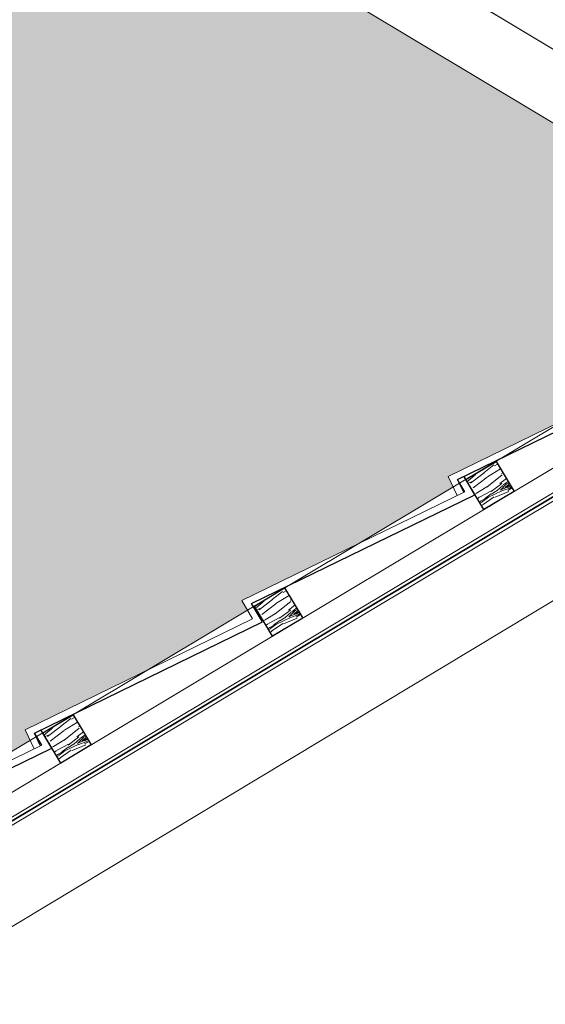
# Model space of a CAD drawing. Header units: millimetres. Extents: x -740 to 33545, y 5178 to 22494.
# Tile 228 of 250: x 12847 to 12921, y 13633 to 13773. Entities that reach past the tile are written whole.
import ezdxf
from ezdxf.lldxf.tags import DXFTag

# ---------------------------------------------------------------- set-up
doc = ezdxf.new("R2010")
doc.units = ezdxf.units.MM
doc.header["$MEASUREMENT"] = 0
for name, color, linetype, lineweight in [('A_izolacja', 252, 'Continuous', 9), ('A_l.przerywana', 252, 'ICAD_ISO03W100', 9), ('l. przekrojowa', 252, 'Continuous', 30), ('l.widokowa', 252, 'Continuous', 15), ('l.wypeĹ‚nien', 252, 'Continuous', 5)]:
    doc.layers.add(name, color=color, linetype=linetype, lineweight=lineweight)
tags = doc.linetypes.add('ICAD_ISO03W100', pattern=[30, 12, -18]).pattern_tags.tags
tags[6:7] = [DXFTag(74, 4), DXFTag(75, 0), DXFTag(340, '0'), DXFTag(46, 1.0), DXFTag(50, 0.0), DXFTag(44, 0.0), DXFTag(45, 0.0)]
tags[4:5] = [DXFTag(74, 4), DXFTag(75, 0), DXFTag(340, '0'), DXFTag(46, 1.0), DXFTag(50, 0.0), DXFTag(44, 0.0), DXFTag(45, 0.0)]

msp = doc.modelspace()

# ---------------------------------------------------------------- hatches: boundary and pattern name
at = {"layer": 'l.wypeĹ‚nien'}
h = msp.add_hatch(dxfattribs=at)
h.set_pattern_fill('SPANTILE', color=256, scale=17, style=0)
h.set_pattern_definition([(274.9697, (15.64, 17), (-16.99985222, 204.000017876), [15.699024, -376.776457]), (180, (17, 1.36), (-17, -17), [1.36, -15.64]), (0, (0, 0), (17, 17), [4.76, -12.24]), (90, (4.76, 0), (-17, 17), [1.7, -15.3]), (270, (15.64, 1.7), (17, -17), [1.7, -15.3]), (0, (15.64, 0), (17, 17), [1.36, -15.64]), (0, (0, 1.36), (17, 17), [3.4, -13.6]), (85.0303, (3.4, 1.36), (16.99985222, 204.000017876), [15.699024, -376.776457]), (52.6961, (3.4, 2.21), (-220.999760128, -289.000182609), [4.488136, -444.32475]), (18.4349, (6.12, 5.78), (34.0000074, 16.9999729), [4.300694, -49.458015]), (341.5651, (10.2, 7.14), (-34.0000074, 16.9999729), [4.300694, -49.458015]), (307.3039, (14.28, 5.78), (220.999760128, -289.000182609), [4.488136, -444.32475]), (20.2249, (6.97, 4.59), (-186.999953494, -68.000141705), [3.442245, -340.781524]), (339.7751, (10.2, 5.78), (186.999953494, -68.000141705), [3.442245, -340.781524]), (307.4054, (13.43, 4.59), (170.000169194, -220.999871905), [3.638153, -360.177725]), (52.5946, (4.76, 1.7), (-170.000169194, -220.999871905), [3.638153, -360.177725])])
h.paths.add_polyline_path([(12147.09, 13567.51), (12147.09, 13836.32), (12792.01, 13836.32), (12958.3, 13736.63), (12954.83, 13734.55), (12938.13, 13726.39), (12938.94, 13725.02), (12924.84, 13716.57), (12907.38, 13708.04), (12908.11, 13706.54), (12894.79, 13698.56), (12878.09, 13690.4), (12878.9, 13689.03), (12864.8, 13680.57), (12847.34, 13672.04), (12848.07, 13670.55), (12834.76, 13662.57), (12818.05, 13654.41), (12818.86, 13653.04), (12804.76, 13644.58), (12794.91, 13639.77), (12794.91, 13694.76), (12794.91, 13749.38), (12740.29, 13749.38), (12740.29, 13694.76), (12794.91, 13694.76), (12794.91, 13639.77), (12787.3, 13636.05), (12788.03, 13634.55), (12774.72, 13626.57), (12758.02, 13618.41), (12758.83, 13617.05), (12744.72, 13608.59), (12727.26, 13600.06), (12727.99, 13598.56), (12714.68, 13590.58), (12697.98, 13582.42), (12698.79, 13581.05), (12684.68, 13572.6), (12674.27, 13567.51), (12644.52, 13567.51), (12644.52, 13575.35), (12644.52, 13590.35), (12644.52, 13660.53), (12649.52, 13660.53), (12649.52, 13670.78), (12649.52, 13741.9), (12480.14, 13741.9), (12480.14, 13670.78), (12480.14, 13660.53), (12485.14, 13660.53), (12485.14, 13590.35), (12485.14, 13575.35), (12485.14, 13567.51)])
h.paths.add_polyline_path([(12589.86, 13831.58), (12589.86, 13795.61), (12649.86, 13795.61), (12649.86, 13831.58), (12649.86, 13835.58), (12589.86, 13835.58)], flags=16)
h.paths.add_polyline_path([(12147.09, 13567.51), (12485.14, 13567.51), (12485.14, 13567.36), (12505.14, 13567.36), (12624.52, 13567.36), (12644.52, 13567.36), (12644.52, 13567.51), (12674.27, 13567.51), (12669.01, 13564.94), (12668.11, 13564.5), (12667.22, 13564.07), (12667.32, 13563.88), (12653.21, 13557.19), (12635.79, 13550.69), (12636.47, 13549.25), (12621.61, 13542.2), (12603.41, 13535.41), (12603.99, 13533.84), (12589.81, 13527.12), (12572.55, 13520.68), (12573.22, 13519.25), (12558.21, 13512.13), (12540.17, 13505.4), (12147.09, 13505.4)])
h.paths.add_polyline_path([(12574.31, 13536.4), (12604.74, 13542.19), (12601.53, 13549.09), (12597.96, 13556.74)], flags=16)
h.paths.add_polyline_path([(12480.14, 13741.9), (12480.14, 13670.78), (12649.52, 13670.78), (12649.52, 13741.9)])
h.paths.add_polyline_path([(12594.83, 13574.55), (12604.53, 13553.65), (12638.15, 13569.26), (12628.45, 13590.16)], flags=24)
h = msp.add_hatch(dxfattribs=at)
h.set_pattern_fill('WOOD8', color=256, scale=10, angle=30.9423, style=0)
h.set_pattern_definition([(20.637496, (12184.8463, -2774.7321), (56.602861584, 22.27366581), [1.11803, -110.68536]), (30.942296, (12185.893, -2774.338), (3.43511, 13.718601), [1.1, -8.9]), (49.377196, (12186.836, -2773.7724), (12.0119779, 18.8603351), [0.94868, -30.67409]), (203.817296, (12187.4537, -2773.0524), (65.17972982, 27.41537904), [0.80623, -79.81635]), (205.747896, (12186.7162, -2773.378), (90.91028372, 42.84064307), [1.10454, -109.34907]), (224.978496, (12185.7213, -2773.8578), (-20.58883636, -24.00207817), [1.23693, -39.99412]), (40.404596, (12185.5325, -2774.3208), (37.74254931, 34.28557092), [0.60828, -60.21935]), (24.602096, (12185.9957, -2773.9265), (-73.756594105, -32.55709118), [0.90554, -89.64831]), (216.652896, (12186.819, -2773.5495), (-72.04994424, -54.85257296), [1.00499, -99.49377]), (199.632396, (12186.0127, -2774.1494), (39.44916255, 11.99015022), [0.5099, -50.48029]), (25.747896, (12184.1258, -2775.2806), (-90.91028372, -42.84064307), [1.10454, -109.34907]), (19.632396, (12185.1207, -2774.8008), (-39.44916255, -11.99015022), [1.0198, -49.97039]), (30.942296, (12186.081, -2774.458), (3.43511, 13.718601), [1.2, -8.8]), (51.498296, (12187.1104, -2773.8412), (32.600824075, 42.86241375), [0.8544, -84.58564]), (34.7563963, (12187.64234, -2773.1725), (114.934197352, 80.561340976), [1.50333, -148.82963]), (25.747896, (12188.87745, -2772.3155), (-90.91028372, -42.84064307), [1.10454, -109.34907]), (30.942296, (12189.872, -2771.836), (3.43511, 13.718601), [1.1, -8.9]), (36.136696, (12182.2389, -2776.4118), (80.626841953, 59.994272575), [1.10454, -109.34907]), (25.747896, (12183.13095, -2775.7604), (-90.91028372, -42.84064307), [1.10454, -109.34907]), (30.942296, (12182.136, -2776.24), (3.43511, 13.718601), [0.6, -9.4]), (36.136696, (12182.6507, -2775.9318), (80.626841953, 59.994272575), [1.10454, -109.34907]), (30.942296, (12183.543, -2775.28), (3.43511, 13.718601), [1, -9]), (41.247096, (12184.4004, -2774.7662), (-46.319423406, -39.427289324), [1.11803, -110.68536]), (36.136696, (12185.241, -2774.0291), (80.626841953, 59.994272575), [1.10454, -109.34907]), (25.747896, (12186.1331, -2773.3777), (-90.91028372, -42.84064307), [1.10454, -109.34907]), (25.747896, (12187.1279, -2772.8979), (-90.91028372, -42.84064307), [1.10454, -109.34907]), (22.812196, (12188.1228, -2772.4181), (-56.60287446, -22.27362129), [1.41421, -69.29646]), (30.942296, (12189.426, -2771.87), (3.43511, 13.718601), [1.5, -8.5]), (18.413496, (12192.1684, -2777.2216), (48.02602469, 17.13187653), [0.92195, -91.27349]), (25.231696, (12193.0431, -2776.9303), (-82.333448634, -37.69883899), [1.00499, -99.49377]), (39.072396, (12192.1684, -2777.2216), (46.31939021, 39.42732166), [0.70711, -70.00357]), (40.404596, (12192.7173, -2776.7759), (37.74254931, 34.28557092), [1.21655, -59.61107]), (30.942296, (12185.067, -2781.129), (3.43511, 13.718601), [1.2, -8.8]), (21.479996, (12186.0961, -2780.512), (-48.02602105, -17.13189142), [0.60828, -60.21935]), (232.743696, (12186.6621, -2780.2893), (20.5888245, 24.00209266), [0.53852, -53.31313]), (223.9368963, (12186.3361, -2780.71795), (66.908229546, 63.42940353), [1.33417, -132.08247]), (23.817296, (12193.1118, -2776.656), (-65.17972982, -27.41537904), [0.80623, -79.81635]), (38.067296, (12193.1118, -2776.656), (54.89625662, 44.56906099), [0.80623, -79.81635]), (30.942296, (12185.17, -2781.301), (3.43511, 13.718601), [0.8, -9.2]), (224.978496, (12185.8559, -2780.8893), (-20.58883636, -24.00207817), [0.82462, -40.40644]), (27.5757963, (12186.90237, -2779.9121), (-142.371487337, -73.690973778), [1.70294, -168.59093]), (28.6516963, (12188.41185, -2779.1238), (-210.9862617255, -114.825071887), [2.502, -247.69792]), (34.1220963, (12190.6075, -2777.9241), (140.664851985, 95.986453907), [1.80278, -178.47479]), (40.404596, (12192.0999, -2776.9128), (37.74254931, 34.28557092), [1.82483, -59.0028]), (41.247096, (12185.5296, -2781.901), (-46.319423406, -39.427289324), [1.11803, -110.68536]), (46.887696, (12186.3703, -2781.1639), (-29.16567905, -29.14383716), [1.45602, -71.34508]), (30.942296, (12187.365, -2780.101), (3.43511, 13.718601), [1.3, -8.7]), (22.812196, (12188.4803, -2779.4325), (-56.60287446, -22.27362129), [1.41421, -69.29646]), (34.5185963, (12189.7839, -2778.8842), (123.511143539, 85.702961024), [1.60312, -158.70907]), (22.1960963, (12191.1048, -2777.9758), (65.17975129, 27.415322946), [1.31529, -130.21417]), (16.906096, (12192.3226, -2777.4789), (-30.87230726, -6.84840007), [1.23693, -39.99412]), (30.942296, (12193.506, -2777.119), (3.43511, 13.718601), [0.7, -9.3]), (205.747896, (12186.9024, -2779.9121), (90.91028372, 42.84064307), [2.20907, -108.24454]), (26.1786963, (12184.70696, -2780.5287), (-99.487122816, -47.982421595), [2.40832, -118.00763]), (30.942296, (12186.868, -2779.466), (3.43511, 13.718601), [2.3, -7.7]), (35.0278963, (12188.8409, -2778.2836), (106.357399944, 75.419513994), [2.80713, -137.54955]), (30.942296, (12191.14, -2776.672), (3.43511, 13.718601), [2.5, -7.5]), (38.067296, (12185.7867, -2782.3298), (54.89625662, 44.56906099), [2.41868, -78.2039]), (37.282496, (12187.6909, -2780.8385), (63.47308699, 49.71082968), [1.81108, -88.74277]), (28.4526963, (12189.1319, -2779.74146), (-193.832658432, -104.541388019), [2.30217, -227.91512]), (24.4224963, (12191.156, -2778.64463), (-238.423480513, -107.954817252), [3.52278, -348.75552]), (33.9550963, (12182.4446, -2776.7549), (149.241636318, 101.128308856), [1.90263, -188.36035]), (22.812196, (12184.0228, -2775.6922), (-56.60287446, -22.27362129), [2.12132, -68.58936]), (28.5563963, (12185.97816, -2774.8697), (-202.409342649, -109.683439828), [2.40208, -237.80616]), (41.5619963, (12188.088, -2773.72147), (-84.061866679, -73.712972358), [1.62788, -161.16032]), (30.942296, (12189.306, -2772.641), (3.43511, 13.718601), [2, -8]), (27.7624963, (12181.8276, -2775.72566), (-150.948250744, -78.832896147), [1.80278, -178.47479]), (36.9512963, (12183.42283, -2774.8859), (-80.626813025, -59.994302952), [1.9105, -189.13923]), (37.6520963, (12184.9496, -2773.73744), (-72.049995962, -54.8525173), [1.71172, -169.4607]), (25.231696, (12186.3048, -2772.6918), (-82.333448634, -37.69883899), [2.00998, -98.48878]), (18.8474963, (12188.123, -2771.835), (-87.475214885, -29.12193258), [1.43178, -141.74643]), (40.404596, (12189.478, -2771.3725), (37.74254931, 34.28557092), [1.21655, -59.61107]), (34.7563963, (12182.8045, -2777.35526), (114.934197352, 80.561340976), [1.50333, -148.82963]), (18.1379963, (12184.0396, -2776.49823), (-126.924380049, -41.11204913), [2.2561, -223.35418]), (30.942296, (12186.184, -2775.796), (3.43511, 13.718601), [2.5, -7.5]), (36.3825963, (12188.32783, -2774.51045), (-89.203704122, -65.136000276), [2.1095, -208.84073]), (37.6520963, (12190.02613, -2773.25915), (-72.049995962, -54.8525173), [1.71172, -169.4607]), (30.942296, (12181.468, -2775.125), (3.43511, 13.718601), [1.7, -8.3]), (39.072396, (12182.9257, -2774.2512), (46.31939021, 39.42732166), [2.82843, -67.88225]), (28.5563963, (12185.12157, -2772.4684), (-202.409342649, -109.683439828), [2.40208, -237.80616]), (25.4147963, (12187.23143, -2771.32017), (190.3974003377, 90.8230770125), [3.11448, -308.33375]), (37.7850963, (12186.14664, -2782.9302), (-135.523009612, -104.563449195), [2.51794, -249.27563]), (30.942296, (12188.137, -2781.387), (3.43511, 13.718601), [2.8, -7.2]), (27.2900963, (12190.53813, -2779.94778), (-276.1659606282, -142.2405109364), [4.70956, -466.24691]), (30.942296, (12184.347, -2779.928), (3.43511, 13.718601), [2.4, -7.6]), (35.7058963, (12186.4055, -2778.6943), (89.203719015, 65.135987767), [2.40832, -118.00763]), (29.0946963, (12188.3611, -2777.28874), (-262.447391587, -145.6755583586), [3.10161, -307.05964]), (28.2159963, (12191.07133, -2775.78057), (-176.678841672, -94.258088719), [2.10238, -208.13558]), (25.747896, (12183.52435, -2778.556), (-90.91028372, -42.84064307), [2.20907, -108.24454]), (30.942296, (12185.514, -2777.596), (3.43511, 13.718601), [3.2, -6.8]), (32.8514963, (12188.2587, -2775.951), (243.586937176, 157.6876763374), [3.00167, -297.16495]), (34.5185963, (12190.7803, -2774.3227), (123.511143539, 85.702961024), [1.60312, -158.70907])])
h.paths.add_polyline_path([(12916.76, 13705.89), (12912.47, 13703.32), (12909.9, 13707.61), (12914.18, 13710.18)])
h = msp.add_hatch(dxfattribs=at)
h.set_pattern_fill('WOOD8', color=256, scale=10, angle=30.9423, style=0)
h.set_pattern_definition([(20.637496, (12154.8273, -2792.7282), (56.602861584, 22.27366581), [1.11803, -110.68536]), (30.942296, (12155.874, -2792.334), (3.43511, 13.718601), [1.1, -8.9]), (49.377196, (12156.817, -2791.7686), (12.0119779, 18.8603351), [0.94868, -30.67409]), (203.817296, (12157.4347, -2791.0485), (65.17972982, 27.41537904), [0.80623, -79.81635]), (205.747896, (12156.6972, -2791.3741), (90.91028372, 42.84064307), [1.10454, -109.34907]), (224.978496, (12155.7023, -2791.854), (-20.58883636, -24.00207817), [1.23693, -39.99412]), (40.404596, (12155.5135, -2792.3169), (37.74254931, 34.28557092), [0.60828, -60.21935]), (24.602096, (12155.9767, -2791.9226), (-73.756594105, -32.55709118), [0.90554, -89.64831]), (216.652896, (12156.8, -2791.5456), (-72.04994424, -54.85257296), [1.00499, -99.49377]), (199.632396, (12155.9937, -2792.1455), (39.44916255, 11.99015022), [0.5099, -50.48029]), (25.747896, (12154.1068, -2793.2767), (-90.91028372, -42.84064307), [1.10454, -109.34907]), (19.632396, (12155.1017, -2792.797), (-39.44916255, -11.99015022), [1.0198, -49.97039]), (30.942296, (12156.062, -2792.454), (3.43511, 13.718601), [1.2, -8.8]), (51.498296, (12157.0914, -2791.8373), (32.600824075, 42.86241375), [0.8544, -84.58564]), (34.7563963, (12157.62334, -2791.1686), (114.934197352, 80.561340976), [1.50333, -148.82963]), (25.747896, (12158.85845, -2790.3116), (-90.91028372, -42.84064307), [1.10454, -109.34907]), (30.942296, (12159.853, -2789.832), (3.43511, 13.718601), [1.1, -8.9]), (36.136696, (12152.2199, -2794.4079), (80.626841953, 59.994272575), [1.10454, -109.34907]), (25.747896, (12153.112, -2793.75655), (-90.91028372, -42.84064307), [1.10454, -109.34907]), (30.942296, (12152.117, -2794.236), (3.43511, 13.718601), [0.6, -9.4]), (36.136696, (12152.6317, -2793.9279), (80.626841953, 59.994272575), [1.10454, -109.34907]), (30.942296, (12153.524, -2793.277), (3.43511, 13.718601), [1, -9]), (41.247096, (12154.3814, -2792.7623), (-46.319423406, -39.427289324), [1.11803, -110.68536]), (36.136696, (12155.222, -2792.0252), (80.626841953, 59.994272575), [1.10454, -109.34907]), (25.747896, (12156.1141, -2791.37385), (-90.91028372, -42.84064307), [1.10454, -109.34907]), (25.747896, (12157.10895, -2790.894), (-90.91028372, -42.84064307), [1.10454, -109.34907]), (22.812196, (12158.1038, -2790.4142), (-56.60287446, -22.27362129), [1.41421, -69.29646]), (30.942296, (12159.407, -2789.866), (3.43511, 13.718601), [1.5, -8.5]), (18.413496, (12162.1494, -2795.2177), (48.02602469, 17.13187653), [0.92195, -91.27349]), (25.231696, (12163.0241, -2794.9265), (-82.333448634, -37.69883899), [1.00499, -99.49377]), (39.072396, (12162.1494, -2795.2177), (46.31939021, 39.42732166), [0.70711, -70.00357]), (40.404596, (12162.6984, -2794.772), (37.74254931, 34.28557092), [1.21655, -59.61107]), (30.942296, (12155.048, -2799.125), (3.43511, 13.718601), [1.2, -8.8]), (21.479996, (12156.0771, -2798.5082), (-48.02602105, -17.13189142), [0.60828, -60.21935]), (232.743696, (12156.6431, -2798.2854), (20.5888245, 24.00209266), [0.53852, -53.31313]), (223.9368963, (12156.3171, -2798.7141), (66.908229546, 63.42940353), [1.33417, -132.08247]), (23.817296, (12163.0928, -2794.6521), (-65.17972982, -27.41537904), [0.80623, -79.81635]), (38.067296, (12163.0928, -2794.6521), (54.89625662, 44.56906099), [0.80623, -79.81635]), (30.942296, (12155.151, -2799.297), (3.43511, 13.718601), [0.8, -9.2]), (224.978496, (12155.8369, -2798.8854), (-20.58883636, -24.00207817), [0.82462, -40.40644]), (27.5757963, (12156.8834, -2797.90823), (-142.371487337, -73.690973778), [1.70294, -168.59093]), (28.6516963, (12158.39286, -2797.1199), (-210.9862617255, -114.825071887), [2.502, -247.69792]), (34.1220963, (12160.5885, -2795.92024), (140.664851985, 95.986453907), [1.80278, -178.47479]), (40.404596, (12162.0809, -2794.909), (37.74254931, 34.28557092), [1.82483, -59.0028]), (41.247096, (12155.5106, -2799.8971), (-46.319423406, -39.427289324), [1.11803, -110.68536]), (46.887696, (12156.3513, -2799.16), (-29.16567905, -29.14383716), [1.45602, -71.34508]), (30.942296, (12157.346, -2798.097), (3.43511, 13.718601), [1.3, -8.7]), (22.812196, (12158.4613, -2797.4286), (-56.60287446, -22.27362129), [1.41421, -69.29646]), (34.5185963, (12159.76493, -2796.8803), (123.511143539, 85.702961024), [1.60312, -158.70907]), (22.1960963, (12161.0858, -2795.9719), (65.17975129, 27.415322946), [1.31529, -130.21417]), (16.906096, (12162.3036, -2795.475), (-30.87230726, -6.84840007), [1.23693, -39.99412]), (30.942296, (12163.487, -2795.115), (3.43511, 13.718601), [0.7, -9.3]), (205.747896, (12156.8834, -2797.9082), (90.91028372, 42.84064307), [2.20907, -108.24454]), (26.1786963, (12154.688, -2798.5248), (-99.487122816, -47.982421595), [2.40832, -118.00763]), (30.942296, (12156.849, -2797.462), (3.43511, 13.718601), [2.3, -7.7]), (35.0278963, (12158.8219, -2796.2797), (106.357399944, 75.419513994), [2.80713, -137.54955]), (30.942296, (12161.121, -2794.668), (3.43511, 13.718601), [2.5, -7.5]), (38.067296, (12155.7677, -2800.326), (54.89625662, 44.56906099), [2.41868, -78.2039]), (37.282496, (12157.6719, -2798.8346), (63.47308699, 49.71082968), [1.81108, -88.74277]), (28.4526963, (12159.1129, -2797.73757), (-193.832658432, -104.541388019), [2.30217, -227.91512]), (24.4224963, (12161.137, -2796.64074), (-238.423480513, -107.954817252), [3.52278, -348.75552]), (33.9550963, (12152.4256, -2794.751), (149.241636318, 101.128308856), [1.90263, -188.36035]), (22.812196, (12154.0038, -2793.6883), (-56.60287446, -22.27362129), [2.12132, -68.58936]), (28.5563963, (12155.95917, -2792.86583), (-202.409342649, -109.683439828), [2.40208, -237.80616]), (41.5619963, (12158.06903, -2791.7176), (-84.061866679, -73.712972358), [1.62788, -161.16032]), (30.942296, (12159.287, -2790.638), (3.43511, 13.718601), [2, -8]), (27.7624963, (12151.8086, -2793.72177), (-150.948250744, -78.832896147), [1.80278, -178.47479]), (36.9512963, (12153.40383, -2792.882), (-80.626813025, -59.994302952), [1.9105, -189.13923]), (37.6520963, (12154.9306, -2791.73355), (-72.049995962, -54.8525173), [1.71172, -169.4607]), (25.231696, (12156.2858, -2790.6879), (-82.333448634, -37.69883899), [2.00998, -98.48878]), (18.8474963, (12158.10404, -2789.8311), (-87.475214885, -29.12193258), [1.43178, -141.74643]), (40.404596, (12159.459, -2789.3686), (37.74254931, 34.28557092), [1.21655, -59.61107]), (34.7563963, (12152.7855, -2795.3514), (114.934197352, 80.561340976), [1.50333, -148.82963]), (18.1379963, (12154.02063, -2794.49434), (-126.924380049, -41.11204913), [2.2561, -223.35418]), (30.942296, (12156.165, -2793.792), (3.43511, 13.718601), [2.5, -7.5]), (36.3825963, (12158.30883, -2792.50656), (-89.203704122, -65.136000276), [2.1095, -208.84073]), (37.6520963, (12160.00714, -2791.25526), (-72.049995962, -54.8525173), [1.71172, -169.4607]), (30.942296, (12151.449, -2793.121), (3.43511, 13.718601), [1.7, -8.3]), (39.072396, (12152.9067, -2792.2473), (46.31939021, 39.42732166), [2.82843, -67.88225]), (28.5563963, (12155.10258, -2790.46453), (-202.409342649, -109.683439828), [2.40208, -237.80616]), (25.4147963, (12157.21244, -2789.31628), (190.3974003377, 90.8230770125), [3.11448, -308.33375]), (37.7850963, (12156.12765, -2800.92632), (-135.523009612, -104.563449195), [2.51794, -249.27563]), (30.942296, (12158.118, -2799.384), (3.43511, 13.718601), [2.8, -7.2]), (27.2900963, (12160.51913, -2797.9439), (-276.1659606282, -142.2405109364), [4.70956, -466.24691]), (30.942296, (12154.328, -2797.924), (3.43511, 13.718601), [2.4, -7.6]), (35.7058963, (12156.3865, -2796.6904), (89.203719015, 65.135987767), [2.40832, -118.00763]), (29.0946963, (12158.3421, -2795.28485), (-262.447391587, -145.6755583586), [3.10161, -307.05964]), (28.2159963, (12161.05234, -2793.7767), (-176.678841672, -94.258088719), [2.10238, -208.13558]), (25.747896, (12153.5054, -2796.5521), (-90.91028372, -42.84064307), [2.20907, -108.24454]), (30.942296, (12155.495, -2795.592), (3.43511, 13.718601), [3.2, -6.8]), (32.8514963, (12158.2397, -2793.94712), (243.586937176, 157.6876763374), [3.00167, -297.16495]), (34.5185963, (12160.76134, -2792.3188), (123.511143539, 85.702961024), [1.60312, -158.70907])])
h.paths.add_polyline_path([(12886.74, 13687.9), (12882.45, 13685.33), (12879.88, 13689.61), (12884.17, 13692.19)])
h = msp.add_hatch(dxfattribs=at)
h.set_pattern_fill('WOOD8', color=256, scale=10, angle=30.9423, style=0)
h.set_pattern_definition([(20.637496, (12124.8083, -2810.7243), (56.602861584, 22.27366581), [1.11803, -110.68536]), (30.942296, (12125.855, -2810.33), (3.43511, 13.718601), [1.1, -8.9]), (49.377196, (12126.798, -2809.7647), (12.0119779, 18.8603351), [0.94868, -30.67409]), (203.817296, (12127.4157, -2809.0446), (65.17972982, 27.41537904), [0.80623, -79.81635]), (205.747896, (12126.6782, -2809.3702), (90.91028372, 42.84064307), [1.10454, -109.34907]), (224.978496, (12125.6833, -2809.85), (-20.58883636, -24.00207817), [1.23693, -39.99412]), (40.404596, (12125.4945, -2810.313), (37.74254931, 34.28557092), [0.60828, -60.21935]), (24.602096, (12125.9577, -2809.9187), (-73.756594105, -32.55709118), [0.90554, -89.64831]), (216.652896, (12126.781, -2809.5417), (-72.04994424, -54.85257296), [1.00499, -99.49377]), (199.632396, (12125.9747, -2810.1417), (39.44916255, 11.99015022), [0.5099, -50.48029]), (25.747896, (12124.0878, -2811.2728), (-90.91028372, -42.84064307), [1.10454, -109.34907]), (19.632396, (12125.0827, -2810.793), (-39.44916255, -11.99015022), [1.0198, -49.97039]), (30.942296, (12126.043, -2810.45), (3.43511, 13.718601), [1.2, -8.8]), (51.498296, (12127.0725, -2809.8334), (32.600824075, 42.86241375), [0.8544, -84.58564]), (34.7563963, (12127.60435, -2809.1647), (114.934197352, 80.561340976), [1.50333, -148.82963]), (25.747896, (12128.8395, -2808.3077), (-90.91028372, -42.84064307), [1.10454, -109.34907]), (30.942296, (12129.834, -2807.828), (3.43511, 13.718601), [1.1, -8.9]), (36.136696, (12122.2009, -2812.404), (80.626841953, 59.994272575), [1.10454, -109.34907]), (25.747896, (12123.093, -2811.7527), (-90.91028372, -42.84064307), [1.10454, -109.34907]), (30.942296, (12122.098, -2812.232), (3.43511, 13.718601), [0.6, -9.4]), (36.136696, (12122.6127, -2811.924), (80.626841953, 59.994272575), [1.10454, -109.34907]), (30.942296, (12123.505, -2811.273), (3.43511, 13.718601), [1, -9]), (41.247096, (12124.3624, -2810.75845), (-46.319423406, -39.427289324), [1.11803, -110.68536]), (36.136696, (12125.20305, -2810.0213), (80.626841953, 59.994272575), [1.10454, -109.34907]), (25.747896, (12126.0951, -2809.37), (-90.91028372, -42.84064307), [1.10454, -109.34907]), (25.747896, (12127.08995, -2808.8901), (-90.91028372, -42.84064307), [1.10454, -109.34907]), (22.812196, (12128.0848, -2808.4103), (-56.60287446, -22.27362129), [1.41421, -69.29646]), (30.942296, (12129.388, -2807.862), (3.43511, 13.718601), [1.5, -8.5]), (18.413496, (12132.1304, -2813.2138), (48.02602469, 17.13187653), [0.92195, -91.27349]), (25.231696, (12133.0051, -2812.9226), (-82.333448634, -37.69883899), [1.00499, -99.49377]), (39.072396, (12132.1304, -2813.2138), (46.31939021, 39.42732166), [0.70711, -70.00357]), (40.404596, (12132.6794, -2812.7681), (37.74254931, 34.28557092), [1.21655, -59.61107]), (30.942296, (12125.029, -2817.121), (3.43511, 13.718601), [1.2, -8.8]), (21.479996, (12126.0581, -2816.5043), (-48.02602105, -17.13189142), [0.60828, -60.21935]), (232.743696, (12126.6241, -2816.2815), (20.5888245, 24.00209266), [0.53852, -53.31313]), (223.9368963, (12126.2981, -2816.7102), (66.908229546, 63.42940353), [1.33417, -132.08247]), (23.817296, (12133.0738, -2812.6482), (-65.17972982, -27.41537904), [0.80623, -79.81635]), (38.067296, (12133.0738, -2812.6482), (54.89625662, 44.56906099), [0.80623, -79.81635]), (30.942296, (12125.132, -2817.293), (3.43511, 13.718601), [0.8, -9.2]), (224.978496, (12125.8179, -2816.8815), (-20.58883636, -24.00207817), [0.82462, -40.40644]), (27.5757963, (12126.8644, -2815.90434), (-142.371487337, -73.690973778), [1.70294, -168.59093]), (28.6516963, (12128.37386, -2815.116), (-210.9862617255, -114.825071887), [2.502, -247.69792]), (34.1220963, (12130.5695, -2813.91635), (140.664851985, 95.986453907), [1.80278, -178.47479]), (40.404596, (12132.0619, -2812.905), (37.74254931, 34.28557092), [1.82483, -59.0028]), (41.247096, (12125.4916, -2817.8932), (-46.319423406, -39.427289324), [1.11803, -110.68536]), (46.887696, (12126.3323, -2817.1561), (-29.16567905, -29.14383716), [1.45602, -71.34508]), (30.942296, (12127.327, -2816.093), (3.43511, 13.718601), [1.3, -8.7]), (22.812196, (12128.4423, -2815.4247), (-56.60287446, -22.27362129), [1.41421, -69.29646]), (34.5185963, (12129.74594, -2814.8764), (123.511143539, 85.702961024), [1.60312, -158.70907]), (22.1960963, (12131.0668, -2813.968), (65.17975129, 27.415322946), [1.31529, -130.21417]), (16.906096, (12132.2846, -2813.471), (-30.87230726, -6.84840007), [1.23693, -39.99412]), (30.942296, (12133.468, -2813.111), (3.43511, 13.718601), [0.7, -9.3]), (205.747896, (12126.8644, -2815.9043), (90.91028372, 42.84064307), [2.20907, -108.24454]), (26.1786963, (12124.669, -2816.5209), (-99.487122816, -47.982421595), [2.40832, -118.00763]), (30.942296, (12126.83, -2815.458), (3.43511, 13.718601), [2.3, -7.7]), (35.0278963, (12128.8029, -2814.2758), (106.357399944, 75.419513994), [2.80713, -137.54955]), (30.942296, (12131.102, -2812.665), (3.43511, 13.718601), [2.5, -7.5]), (38.067296, (12125.7487, -2818.322), (54.89625662, 44.56906099), [2.41868, -78.2039]), (37.282496, (12127.6529, -2816.8307), (63.47308699, 49.71082968), [1.81108, -88.74277]), (28.4526963, (12129.09392, -2815.73368), (-193.832658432, -104.541388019), [2.30217, -227.91512]), (24.4224963, (12131.11802, -2814.63684), (-238.423480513, -107.954817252), [3.52278, -348.75552]), (33.9550963, (12122.4066, -2812.7471), (149.241636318, 101.128308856), [1.90263, -188.36035]), (22.812196, (12123.9848, -2811.6844), (-56.60287446, -22.27362129), [2.12132, -68.58936]), (28.5563963, (12125.94017, -2810.86194), (-202.409342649, -109.683439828), [2.40208, -237.80616]), (41.5619963, (12128.05004, -2809.7137), (-84.061866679, -73.712972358), [1.62788, -161.16032]), (30.942296, (12129.268, -2808.634), (3.43511, 13.718601), [2, -8]), (27.7624963, (12121.7896, -2811.7179), (-150.948250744, -78.832896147), [1.80278, -178.47479]), (36.9512963, (12123.38484, -2810.87813), (-80.626813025, -59.994302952), [1.9105, -189.13923]), (37.6520963, (12124.9116, -2809.72966), (-72.049995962, -54.8525173), [1.71172, -169.4607]), (25.231696, (12126.2668, -2808.684), (-82.333448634, -37.69883899), [2.00998, -98.48878]), (18.8474963, (12128.08504, -2807.8272), (-87.475214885, -29.12193258), [1.43178, -141.74643]), (40.404596, (12129.44, -2807.3647), (37.74254931, 34.28557092), [1.21655, -59.61107]), (34.7563963, (12122.7665, -2813.3475), (114.934197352, 80.561340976), [1.50333, -148.82963]), (18.1379963, (12124.00163, -2812.49045), (-126.924380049, -41.11204913), [2.2561, -223.35418]), (30.942296, (12126.146, -2811.788), (3.43511, 13.718601), [2.5, -7.5]), (36.3825963, (12128.28984, -2810.50267), (-89.203704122, -65.136000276), [2.1095, -208.84073]), (37.6520963, (12129.98814, -2809.25137), (-72.049995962, -54.8525173), [1.71172, -169.4607]), (30.942296, (12121.43, -2811.117), (3.43511, 13.718601), [1.7, -8.3]), (39.072396, (12122.8877, -2810.2434), (46.31939021, 39.42732166), [2.82843, -67.88225]), (28.5563963, (12125.0836, -2808.46064), (-202.409342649, -109.683439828), [2.40208, -237.80616]), (25.4147963, (12127.19344, -2807.3124), (190.3974003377, 90.8230770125), [3.11448, -308.33375]), (37.7850963, (12126.10865, -2818.92243), (-135.523009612, -104.563449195), [2.51794, -249.27563]), (30.942296, (12128.099, -2817.38), (3.43511, 13.718601), [2.8, -7.2]), (27.2900963, (12130.50014, -2815.94), (-276.1659606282, -142.2405109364), [4.70956, -466.24691]), (30.942296, (12124.309, -2815.921), (3.43511, 13.718601), [2.4, -7.6]), (35.7058963, (12126.3675, -2814.6865), (89.203719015, 65.135987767), [2.40832, -118.00763]), (29.0946963, (12128.3231, -2813.28096), (-262.447391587, -145.6755583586), [3.10161, -307.05964]), (28.2159963, (12131.03334, -2811.7728), (-176.678841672, -94.258088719), [2.10238, -208.13558]), (25.747896, (12123.4864, -2814.5482), (-90.91028372, -42.84064307), [2.20907, -108.24454]), (30.942296, (12125.476, -2813.589), (3.43511, 13.718601), [3.2, -6.8]), (32.8514963, (12128.2207, -2811.94323), (243.586937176, 157.6876763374), [3.00167, -297.16495]), (34.5185963, (12130.74234, -2810.31494), (123.511143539, 85.702961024), [1.60312, -158.70907])])
h.paths.add_polyline_path([(12856.72, 13669.9), (12852.43, 13667.33), (12849.86, 13671.62), (12854.15, 13674.19)])

# ---------------------------------------------------------------- linework, layer by layer
at = {"linetype": 'Continuous', "lineweight": 5}
for points in [[(12685.1, 13562.36), (12967.05, 13731.38)], [(12967.05, 13717.34), (12802.86, 13618.43), (12802.86, 13618.43)]]:
    msp.add_lwpolyline(points, dxfattribs=at)
at = {"layer": 'A_izolacja'}
for points in [[(12683.05, 13565.79), (12967.05, 13736.05)], [(12684.59, 13563.21), (12967.05, 13732.55)]]:
    msp.add_lwpolyline(points, dxfattribs=at)
at = {"layer": 'A_izolacja', "linetype": 'ICAD_ISO03W100', "lineweight": 35, "ltscale": 0.2}
msp.add_lwpolyline([(12684.85, 13562.79), (12967.05, 13731.97)], dxfattribs=at)
at = {"layer": 'A_l.przerywana', "ltscale": 0.3}
for points in [[(13253.63, 13570.08), (12794.5, 13845.32)], [(12680.48, 13570.08), (12967.05, 13741.88)]]:
    msp.add_lwpolyline(points, dxfattribs=at)
at = {"layer": 'l. przekrojowa'}
for points in [[(12909.9, 13707.61), (12914.18, 13710.18), (12916.76, 13705.89), (12912.47, 13703.32), (12909.9, 13707.61)], [(12879.88, 13689.61), (12884.17, 13692.19), (12886.74, 13687.9), (12882.45, 13685.33), (12879.88, 13689.61)], [(12849.86, 13671.62), (12854.15, 13674.19), (12856.72, 13669.9), (12852.43, 13667.33), (12849.86, 13671.62)]]:
    msp.add_lwpolyline(points, dxfattribs=at)
at = {"layer": 'l.widokowa', "ltscale": 0.3}
msp.add_lwpolyline([(12967.05, 13741.88), (12794.5, 13845.32)], dxfattribs=at)
at = {"layer": 'l.widokowa'}
for points in [[(12958.66, 13736.42), (12792.01, 13836.32)], [(12908.69, 13705.35), (12907.38, 13708.04), (12939.66, 13723.81), (12938.13, 13726.39), (12967.05, 13740.52)], [(12848.65, 13669.35), (12847.34, 13672.04), (12879.62, 13687.82), (12878.09, 13690.4), (12909.76, 13705.87), (12908.78, 13707.52)], [(12788.61, 13633.36), (12787.3, 13636.05), (12819.58, 13651.82), (12818.05, 13654.41), (12849.72, 13669.87), (12848.74, 13671.52)]]:
    msp.add_lwpolyline(points, dxfattribs=at)
at = {"layer": 'l.widokowa', "lineweight": 30}
for points in [[(12909.59, 13705.79), (12908.71, 13707.58), (12941.07, 13723.39), (12939.54, 13725.97), (12967.05, 13739.41)], [(12849.55, 13669.79), (12848.68, 13671.59), (12881.03, 13687.39), (12879.5, 13689.97), (12911.17, 13705.44), (12909.64, 13708.03)], [(12789.51, 13633.8), (12788.64, 13635.59), (12821, 13651.4), (12819.47, 13653.98), (12851.13, 13669.45), (12849.6, 13672.03)]]:
    msp.add_lwpolyline(points, dxfattribs=at)

doc.saveas('drawing.dxf')
